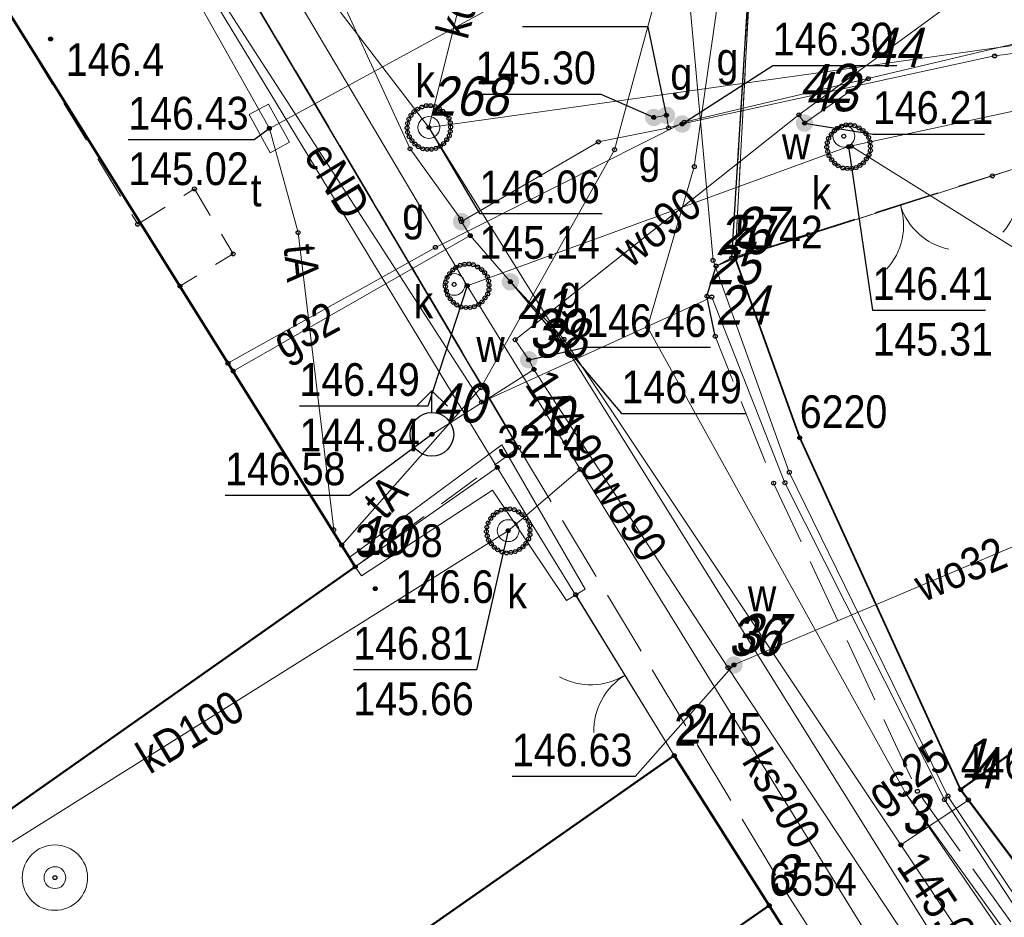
# Model space of a CAD drawing. Header units: metres. Extents: x 5551907 to 5556416, y 5709283 to 5712755.
# Tile 74 of 100: x 5554558 to 5554581, y 5710670 to 5710691. Entities that reach past the tile are written whole.
import ezdxf
from ezdxf.enums import TextEntityAlignment as Align

# ---------------------------------------------------------------- set-up
doc = ezdxf.new("R2010")
doc.units = ezdxf.units.M
for name, pattern in [('1.0_0.5', [1.5, 1, -0.5]), ('1.5_0.5', [2, 1.5, -0.5]), ('219-500', [0]), ('otob_500', [0]), ('otof_500', [0])]:
    doc.linetypes.add(name, pattern=pattern)
doc.layers.get('0').update_dxf_attribs({"color": 2, "lineweight": 5})
doc.styles.get("Standard").update_dxf_attribs({"font": 'Working1250', "width": 0.75})
doc.linetypes.add('902-500', pattern='A,3.75,0,[1,ksztalty.shx,S=0.5,R=0,X=0,Y=0],3.75', length=7.5)
doc.linetypes.add('otdn_500', pattern='A,5,0,[21,ksztalty.shx,S=0.5,R=0,X=0,Y=0]', length=5)

# ---------------------------------------------------------------- blocks, each defined once
blk = doc.blocks.new('PUNKTBUD')
at = {"color": 0}
blk.add_circle((0, 0), 0.045, dxfattribs=at)
blk = doc.blocks.new('203')
at = {"linetype": 'Continuous', "lineweight": 0}
h = blk.add_hatch(color=0, dxfattribs=at)
edge = h.paths.add_edge_path()
edge.add_arc((0, 0), 0.045, 0, 360)
blk = doc.blocks.new('OK02')
at = {"color": 0, "linetype": 'Continuous', "lineweight": 0}
for centre, start, end in [((-1.5, 0), 0, 60), ((1.5, 0), 120, 180)]:
    blk.add_arc(centre, 1.5, start, end, dxfattribs=at)
blk = doc.blocks.new('PW01')
at = {"linetype": 'Continuous', "lineweight": 13}
h = blk.add_hatch(color=0, dxfattribs=at)
edge = h.paths.add_edge_path()
edge.add_arc((0, 0), 0.045, 0, 360)
blk = doc.blocks.new('OK04')
at = {"color": 0, "linetype": 'Continuous', "lineweight": 0}
blk.add_arc((1.5, 0.001), 1.5, 120, 180, dxfattribs=at)
blk = doc.blocks.new('US22')
at = {"color": 0, "linetype": 'Continuous', "lineweight": 13}
blk.add_circle((0, 0), 0.25, dxfattribs=at)
blk = doc.blocks.new('US25')
at = {"linetype": 'Continuous', "lineweight": 0}
h = blk.add_hatch(color=0, dxfattribs=at)
edge = h.paths.add_edge_path()
edge.add_arc((0, 0), 0.2, 0, 360)
blk = doc.blocks.new('US13')
at = {"color": 0, "linetype": 'Continuous', "lineweight": 13}
for radius in [0.75, 0.25]:
    blk.add_circle((0, 0), radius, dxfattribs=at)
blk = doc.blocks.new('US20')
at = {"color": 0, "linetype": 'Continuous', "lineweight": 13}
for p, q in [((-0.5, -0.25), (-0.5, 0.25)), ((-0.5, 0.25), (0.5, 0.25)), ((0.5, -0.25), (0.5, 0.25)), ((-0.5, -0.25), (0.5, -0.25))]:
    blk.add_line(p, q, dxfattribs=at)
blk = doc.blocks.new('SUWH')
at = {"color": 0, "linetype": 'Continuous'}
for p in [(-0.354, 0.646), (0, 0.5), (0.354, 0.646)]:
    blk.add_line(p, (0, 1), dxfattribs=at)
blk.add_circle((0, 0), 0.5, dxfattribs=at)
blk = doc.blocks.new('PIKIETAW1891')
at = {"color": 0}
blk.add_circle((0, 0), 0.045, dxfattribs=at)

msp = doc.modelspace()

# ---------------------------------------------------------------- linework, layer by layer
at = {"layer": '218-kontur użytku gruntowego', "color": 3, "linetype": 'CONTINUOUS', "lineweight": 18, "flags": 128}
for points in [[(5554569.11, 5710680.39), (5554560.18, 5710695.12)], [(5554560.18, 5710695.12), (5554569.11, 5710680.39)], [(5554581.02, 5710687.26), (5554574.57, 5710685.19)], [(5554574.57, 5710685.19), (5554581.02, 5710687.26)], [(5554574.57, 5710685.19), (5554576.05, 5710681.07)], [(5554576.05, 5710681.07), (5554574.57, 5710685.19)], [(5554576.05, 5710681.07), (5554579.74, 5710673)], [(5554579.74, 5710673), (5554576.05, 5710681.07)], [(5554565.85, 5710678.11), (5554569.11, 5710680.39)], [(5554569.11, 5710680.39), (5554565.85, 5710678.11)], [(5554573.17, 5710673.78), (5554569.11, 5710680.39)], [(5554569.11, 5710680.39), (5554573.17, 5710673.78)], [(5554555.43, 5710670.79), (5554565.85, 5710678.11)], [(5554565.85, 5710678.11), (5554555.43, 5710670.79)], [(5554575.35, 5710670.34), (5554573.17, 5710673.78)], [(5554573.17, 5710673.78), (5554575.35, 5710670.34)], [(5554579.74, 5710673), (5554585.52, 5710665.29)], [(5554585.52, 5710665.29), (5554579.74, 5710673)], [(5554578.28, 5710665.69), (5554575.35, 5710670.34)], [(5554575.35, 5710670.34), (5554578.28, 5710665.69)]]:
    msp.add_lwpolyline(points, dxfattribs=at)
at = {"layer": '219-działka ewidencyjna', "color": 7, "linetype": '219-500', "lineweight": 18, "flags": 128}
for points in [[(5554560.18, 5710695.12), (5554569.11, 5710680.39)], [(5554574.89, 5710691.25), (5554574.57, 5710685.19)], [(5554581.02, 5710687.26), (5554574.57, 5710685.19)], [(5554574.57, 5710685.19), (5554576.05, 5710681.07)], [(5554576.05, 5710681.07), (5554579.74, 5710673)], [(5554569.11, 5710680.39), (5554565.85, 5710678.11)], [(5554569.11, 5710680.39), (5554573.17, 5710673.78)], [(5554565.85, 5710678.11), (5554555.43, 5710670.79)], [(5554573.17, 5710673.78), (5554575.35, 5710670.34)], [(5554579.74, 5710673), (5554585.52, 5710665.29)], [(5554575.35, 5710670.34), (5554568.12, 5710665.32)], [(5554575.35, 5710670.34), (5554578.28, 5710665.69)]]:
    msp.add_lwpolyline(points, dxfattribs=at)
at = {"layer": '312-budynek ewidencyjny', "color": 7, "linetype": 'CONTINUOUS', "lineweight": 50, "flags": 128}
for points in [[(5554557.8, 5710690.99), (5554565.85, 5710678.11)], [(5554565.85, 5710678.11), (5554556.24, 5710671.36)], [(5554579.74, 5710673), (5554586.97, 5710678.18)], [(5554565.7, 5710668.56), (5554573.17, 5710673.78)], [(5554573.17, 5710673.78), (5554575.35, 5710670.34)], [(5554585.52, 5710665.29), (5554579.74, 5710673)], [(5554575.35, 5710670.34), (5554567.96, 5710665.2)], [(5554567.96, 5710665.2), (5554575.35, 5710670.34)], [(5554575.35, 5710670.34), (5554576.58, 5710668.39)]]:
    msp.add_lwpolyline(points, dxfattribs=at)
at = {"layer": 'brama', "color": 7, "linetype": 'otob_500', "lineweight": 18, "flags": 128}
for points in [[(5554580.47, 5710687.08), (5554576.25, 5710685.73)], [(5554573.17, 5710673.78), (5554570.91, 5710677.47)]]:
    msp.add_lwpolyline(points, dxfattribs=at)
at = {"layer": 'chodnik', "color": 7, "linetype": '1.0_0.5', "lineweight": 18, "flags": 128}
msp.add_lwpolyline([(5554543.06, 5710683.29), (5554549.54, 5710687.57), (5554553.4, 5710690.24), (5554554.39, 5710690.94), (5554555.4, 5710689.41), (5554557.8, 5710690.99), (5554560.86, 5710685.97), (5554562.16, 5710686.78), (5554563.05, 5710685.29), (5554561.83, 5710684.55), (5554565.85, 5710678.11), (5554569.6, 5710680.85), (5554561.92, 5710693.81), (5554560.73, 5710695.29), (5554558.78, 5710696.84), (5554556.44, 5710697.5), (5554554.52, 5710697.03), (5554553.01, 5710696.3), (5554551.5, 5710695.18), (5554542.1, 5710686.33), (5554542.04, 5710684.38)], close=True, dxfattribs=at)
at = {"layer": 'furtka', "color": 7, "linetype": 'otof_500', "lineweight": 18, "flags": 128}
msp.add_lwpolyline([(5554581.02, 5710687.26), (5554580.47, 5710687.08)], dxfattribs=at)
at = {"layer": 'jezdnia', "color": 7, "linetype": '1.5_0.5', "lineweight": 18, "flags": 128}
for points in [[(5554518.33, 5710769.05), (5554532.95, 5710743.99), (5554536.22, 5710738.38), (5554552.05, 5710711.22), (5554560.73, 5710695.29), (5554561.92, 5710693.81), (5554569.6, 5710680.85), (5554575.73, 5710670.65), (5554603.83, 5710627.01), (5554609.82, 5710629.69), (5554596.71, 5710647.84), (5554578.75, 5710672.96), (5554575.45, 5710680.03), (5554574.11, 5710683.4), (5554573.92, 5710684.32), (5554574.13, 5710685.01), (5554574.57, 5710685.19), (5554574.89, 5710691.25), (5554574.9, 5710691.73), (5554573.99, 5710692.3), (5554571.83, 5710693.35), (5554570.46, 5710694.21), (5554569.64, 5710695.02), (5554566.41, 5710700.42), (5554565.96, 5710701.56), (5554565.65, 5710703.1), (5554557.03, 5710718.39), (5554556.01, 5710719.47), (5554552.43, 5710725.14), (5554548.9, 5710731.54), (5554542.14, 5710743.53), (5554541.8, 5710744.15), (5554539.98, 5710747.24), (5554537.84, 5710750.92), (5554526.91, 5710768.76), (5554523.93, 5710773.48)], [(5554574.9, 5710691.73), (5554574.49, 5710685.2), (5554581.02, 5710687.26), (5554584.12, 5710687.95), (5554588.03, 5710688.85), (5554591.59, 5710689.57), (5554597.32, 5710690.67), (5554602.82, 5710691.6), (5554606.84, 5710692.32), (5554619.9, 5710694.62), (5554633.25, 5710695.38), (5554642.9, 5710696.95), (5554654.64, 5710698.74), (5554664.55, 5710700.22), (5554649.01, 5710707.74), (5554649.17, 5710704.6), (5554648.49, 5710703.32), (5554647.71, 5710702.88), (5554644.63, 5710702), (5554624.99, 5710699.02), (5554616.99, 5710697.72), (5554610.71, 5710696.81), (5554598.18, 5710694.84), (5554582.56, 5710692.34), (5554574.89, 5710691.25)]]:
    msp.add_lwpolyline(points, close=True, dxfattribs=at)
at = {"layer": 'krawężnik', "color": 7, "linetype": 'CONTINUOUS', "lineweight": 25, "flags": 128}
for points in [[(5554569.6, 5710680.85), (5554561.92, 5710693.81), (5554560.73, 5710695.29), (5554558.78, 5710696.84), (5554556.44, 5710697.5), (5554554.52, 5710697.03), (5554553.01, 5710696.3), (5554551.5, 5710695.18), (5554542.1, 5710686.33)], [(5554574.11, 5710683.4), (5554573.92, 5710684.32), (5554574.13, 5710685.01), (5554574.49, 5710685.2), (5554574.9, 5710691.73)]]:
    msp.add_lwpolyline(points, dxfattribs=at)
at = {"layer": 'ogrodzenie trwałe', "color": 7, "linetype": '902-500', "lineweight": 35, "flags": 128}
msp.add_lwpolyline([(5554576.25, 5710685.73), (5554574.57, 5710685.19), (5554576.05, 5710681.07), (5554579.74, 5710673)], dxfattribs=at)
at = {"layer": 'przewód elektroenergetyczny podziemny', "color": 1, "linetype": 'CONTINUOUS', "lineweight": 18, "flags": 128}
msp.add_lwpolyline([(5554594.82, 5710652.52), (5554583.35, 5710666.71), (5554579.37, 5710672.77), (5554575.71, 5710680.04), (5554574.03, 5710684.3), (5554568.75, 5710681.89), (5554561.2, 5710693.57), (5554557.94, 5710691.6), (5554557.01, 5710690.47)], dxfattribs=at)
at = {"layer": 'przewód gazowy', "color": 40, "linetype": 'CONTINUOUS', "lineweight": 18, "flags": 128}
for points in [[(5554639.8, 5710698.68), (5554632.81, 5710697.59), (5554625.04, 5710696.74), (5554624.24, 5710696.82), (5554621.75, 5710697.22), (5554619.98, 5710696.9), (5554615.11, 5710695.52), (5554606, 5710693.8), (5554604.93, 5710693.69), (5554593.62, 5710691.81), (5554586.75, 5710690.62), (5554580.52, 5710689.83), (5554573.35, 5710688.27), (5554573.04, 5710688.18), (5554571.43, 5710687.86), (5554568.29, 5710686.03)], [(5554561.91, 5710697.57), (5554562.01, 5710697.46), (5554562.43, 5710696.7), (5554564.98, 5710692.34), (5554567.11, 5710687.7), (5554568.27, 5710686.09), (5554568.29, 5710686.03)], [(5554572.7, 5710688.42), (5554572.99, 5710688.47), (5554573.04, 5710688.18)], [(5554568.29, 5710686.03), (5554568.49, 5710685.71), (5554569.41, 5710684.65)], [(5554563.05, 5710682.6), (5554568.49, 5710685.71)], [(5554593.71, 5710648.91), (5554591.42, 5710652.38), (5554582.84, 5710665.02), (5554578.37, 5710671.73), (5554570.64, 5710683.33), (5554569.41, 5710684.65)], [(5554578.37, 5710671.73), (5554579.92, 5710672.76)]]:
    msp.add_lwpolyline(points, dxfattribs=at)
at = {"layer": 'przewód kanalizacyjny', "color": 34, "linetype": 'CONTINUOUS', "lineweight": 18, "flags": 128}
for points in [[(5554556.08, 5710705.11), (5554563.68, 5710693.24), (5554567.54, 5710688.19)], [(5554567.54, 5710688.19), (5554589.87, 5710691.33), (5554593.01, 5710691.84), (5554603.18, 5710693.5), (5554605.39, 5710693.9), (5554612.64, 5710695.04), (5554621.39, 5710696.47), (5554635.01, 5710698.49), (5554640.38, 5710699.48), (5554653.98, 5710701.55), (5554654.86, 5710701.73), (5554664.71, 5710703.46), (5554668.24, 5710703.85), (5554675.18, 5710699.24), (5554682.8, 5710693.93), (5554700.01, 5710681), (5554707.79, 5710674.54), (5554709.34, 5710673.27), (5554715.77, 5710668.46), (5554720.71, 5710665.84)], [(5554590.84, 5710649.16), (5554588.02, 5710653.97), (5554581.05, 5710664.07), (5554568.42, 5710684.56), (5554560.58, 5710697.79), (5554554.89, 5710701.21)], [(5554567.54, 5710688.19), (5554569.21, 5710694.89)], [(5554589.37, 5710690.37), (5554577.17, 5710687.75), (5554568.42, 5710684.56)], [(5554592.92, 5710648.92), (5554587.97, 5710655.85), (5554581.95, 5710665.09), (5554567.54, 5710688.19)], [(5554594.67, 5710676.87), (5554577.23, 5710687.76)], [(5554556.06, 5710670.6), (5554569.36, 5710678.94), (5554571.01, 5710680.35)]]:
    msp.add_lwpolyline(points, dxfattribs=at)
at = {"layer": 'przewód telekomunikacyjny podziemny', "color": 30, "linetype": 'CONTINUOUS', "lineweight": 18, "flags": 128}
for points in [[(5554528.93, 5710687.56), (5554532.94, 5710691.89), (5554545.17, 5710705.15), (5554549.63, 5710709.27), (5554551.65, 5710709.92), (5554563.88, 5710688.17)], [(5554563.88, 5710688.17), (5554573.32, 5710693.31)], [(5554573.32, 5710693.31), (5554571.8, 5710687.68), (5554568.73, 5710682.22), (5554565.54, 5710678.61)], [(5554573.32, 5710693.31), (5554574.06, 5710685.14), (5554575.81, 5710680.28), (5554579.45, 5710672.85), (5554583.27, 5710667.16), (5554595.75, 5710650.3)], [(5554574.4, 5710692.69), (5554573.63, 5710687.29), (5554572.56, 5710683.61), (5554578.48, 5710672.91), (5554593.95, 5710651.46), (5554607.27, 5710632.58)], [(5554563.88, 5710688.17), (5554564.54, 5710685.78), (5554565.36, 5710678.96)], [(5554622.85, 5710607.73), (5554610.07, 5710626.86), (5554578.48, 5710672.91)]]:
    msp.add_lwpolyline(points, dxfattribs=at)
at = {"layer": 'przewód wodociągowy', "color": 5, "linetype": 'CONTINUOUS', "lineweight": 18, "flags": 128}
for points in [[(5554654.31, 5710701.74), (5554639.37, 5710699.42), (5554622.1, 5710697.11), (5554605.42, 5710694.84), (5554589.84, 5710691.85), (5554589.45, 5710691.82), (5554581.36, 5710690.2), (5554577.62, 5710689.31), (5554573.4, 5710688.31)], [(5554569.95, 5710682.64), (5554569.83, 5710682.86), (5554569.52, 5710683.32), (5554576.03, 5710688.48), (5554579.81, 5710691.25)], [(5554576.16, 5710688.29), (5554577.62, 5710689.31)], [(5554576.03, 5710688.48), (5554576.16, 5710688.29)], [(5554573.4, 5710688.31), (5554567.69, 5710685.44), (5554562.93, 5710682.78)], [(5554569.95, 5710682.64), (5554567.61, 5710681.15)], [(5554618.59, 5710605.99), (5554615.26, 5710611.64), (5554606.72, 5710624.56), (5554600.13, 5710635.89), (5554593.04, 5710647.97), (5554590.98, 5710650.7), (5554574.4, 5710675.8), (5554569.95, 5710682.64)], [(5554574.4, 5710675.8), (5554574.54, 5710675.86), (5554582.92, 5710679.41), (5554585.01, 5710676.78)]]:
    msp.add_lwpolyline(points, dxfattribs=at)
at = {"layer": 'rzedna-Atr2', "color": 7, "flags": 128}
for points in [[(5554572.99, 5710688.47), (5554572.57, 5710690.5), (5554569.69, 5710690.5)], [(5554573.35, 5710688.27), (5554575.43, 5710689.61), (5554578.278, 5710689.61)], [(5554572.7, 5710688.42), (5554571.49, 5710688.95), (5554568.61, 5710688.95)], [(5554563.88, 5710688.17), (5554563.53, 5710687.91), (5554560.644, 5710687.91)], [(5554567.54, 5710688.19), (5554568.7, 5710686.22), (5554571.517, 5710686.22)], [(5554576.16, 5710688.29), (5554577.73, 5710688.04), (5554580.291, 5710688.04)], [(5554577.17, 5710687.75), (5554577.72, 5710684), (5554580.313, 5710684)], [(5554568.42, 5710684.56), (5554567.52, 5710681.8), (5554564.571, 5710681.8)], [(5554569.41, 5710684.65), (5554571.96, 5710681.63), (5554574.814, 5710681.63)], [(5554569.83, 5710682.86), (5554571.15, 5710683.15), (5554574.004, 5710683.15)], [(5554567.61, 5710681.15), (5554565.72, 5710679.75), (5554562.866, 5710679.75)], [(5554569.36, 5710678.94), (5554568.63, 5710675.75), (5554565.808, 5710675.75)], [(5554574.54, 5710675.86), (5554572.27, 5710673.3), (5554569.448, 5710673.3)]]:
    msp.add_lwpolyline(points, dxfattribs=at)
at = {"layer": 'studnia kanalizacyjna', "color": 34, "linetype": 'CONTINUOUS', "lineweight": 18, "flags": 128}
for points in [[(5554567.78, 5710688.62), (5554567.86, 5710688.56), (5554567.93, 5710688.49), (5554568, 5710688.4), (5554568.03, 5710688.3), (5554568.04, 5710688.2), (5554568.03, 5710688.1), (5554568.01, 5710688), (5554567.95, 5710687.91), (5554567.88, 5710687.82), (5554567.8, 5710687.76), (5554567.7, 5710687.71), (5554567.6, 5710687.69), (5554567.5, 5710687.69), (5554567.4, 5710687.7), (5554567.3, 5710687.75), (5554567.22, 5710687.81), (5554567.15, 5710687.89), (5554567.09, 5710687.98), (5554567.05, 5710688.08), (5554567.04, 5710688.18), (5554567.05, 5710688.28), (5554567.08, 5710688.38), (5554567.13, 5710688.47), (5554567.2, 5710688.55), (5554567.28, 5710688.61), (5554567.38, 5710688.66), (5554567.48, 5710688.69), (5554567.58, 5710688.69), (5554567.68, 5710688.67)], [(5554577.43, 5710687.32), (5554577.34, 5710687.27), (5554577.24, 5710687.25), (5554577.14, 5710687.25), (5554577.04, 5710687.26), (5554576.93, 5710687.31), (5554576.85, 5710687.37), (5554576.78, 5710687.45), (5554576.72, 5710687.54), (5554576.69, 5710687.64), (5554576.67, 5710687.74), (5554576.68, 5710687.84), (5554576.71, 5710687.94), (5554576.77, 5710688.03), (5554576.84, 5710688.11), (5554576.91, 5710688.17), (5554577.01, 5710688.22), (5554577.11, 5710688.25), (5554577.21, 5710688.25), (5554577.31, 5710688.23), (5554577.41, 5710688.18), (5554577.5, 5710688.12), (5554577.57, 5710688.05), (5554577.63, 5710687.96), (5554577.66, 5710687.86), (5554577.67, 5710687.76), (5554577.67, 5710687.66), (5554577.64, 5710687.56), (5554577.58, 5710687.47), (5554577.51, 5710687.38)], [(5554568.92, 5710684.57), (5554568.92, 5710684.47), (5554568.89, 5710684.37), (5554568.83, 5710684.28), (5554568.76, 5710684.19), (5554568.68, 5710684.13), (5554568.58, 5710684.08), (5554568.49, 5710684.06), (5554568.39, 5710684.06), (5554568.28, 5710684.07), (5554568.18, 5710684.12), (5554568.1, 5710684.18), (5554568.03, 5710684.26), (5554567.97, 5710684.35), (5554567.94, 5710684.44), (5554567.92, 5710684.54), (5554567.93, 5710684.64), (5554567.96, 5710684.75), (5554568.02, 5710684.84), (5554568.09, 5710684.92), (5554568.16, 5710684.98), (5554568.26, 5710685.03), (5554568.36, 5710685.05), (5554568.46, 5710685.06), (5554568.56, 5710685.04), (5554568.66, 5710684.99), (5554568.75, 5710684.93), (5554568.82, 5710684.86), (5554568.88, 5710684.77), (5554568.91, 5710684.67)], [(5554569.86, 5710678.95), (5554569.86, 5710678.85), (5554569.83, 5710678.75), (5554569.77, 5710678.65), (5554569.7, 5710678.57), (5554569.62, 5710678.51), (5554569.52, 5710678.46), (5554569.42, 5710678.44), (5554569.32, 5710678.43), (5554569.22, 5710678.45), (5554569.12, 5710678.5), (5554569.04, 5710678.56), (5554568.97, 5710678.64), (5554568.91, 5710678.72), (5554568.88, 5710678.82), (5554568.86, 5710678.92), (5554568.87, 5710679.02), (5554568.9, 5710679.12), (5554568.96, 5710679.22), (5554569.02, 5710679.3), (5554569.1, 5710679.36), (5554569.2, 5710679.41), (5554569.3, 5710679.43), (5554569.4, 5710679.44), (5554569.5, 5710679.42), (5554569.6, 5710679.37), (5554569.68, 5710679.31), (5554569.76, 5710679.23), (5554569.82, 5710679.15), (5554569.85, 5710679.05)]]:
    msp.add_lwpolyline(points, close=True, dxfattribs=at)
at = {"layer": 'ściana oporowa (linia)', "color": 0, "lineweight": 18}
for p, q in [((5554565.707, 5710678.315), (5554569.217, 5710680.909)), ((5554569.217, 5710680.909), (5554571.123, 5710677.601)), ((5554565.707, 5710678.315), (5554565.85, 5710678.11)), ((5554571.123, 5710677.601), (5554570.91, 5710677.47))]:
    msp.add_line(p, q, dxfattribs=at)
at = {"layer": 'ściana oporowa (linia)', "color": 0, "linetype": 'otdn_500', "lineweight": 18}
for p, q in [((5554565.993, 5710677.905), (5554569.003, 5710679.871)), ((5554569.003, 5710679.871), (5554570.697, 5710677.339)), ((5554565.993, 5710677.905), (5554565.85, 5710678.11)), ((5554570.697, 5710677.339), (5554570.91, 5710677.47))]:
    msp.add_line(p, q, dxfattribs=at)

# ---------------------------------------------------------------- block references
at = {"layer": '203-punkt graniczny', "color": 7, "linetype": 'CONTINUOUS', "lineweight": 18}
for p in [(5554574.57, 5710685.19), (5554576.05, 5710681.07), (5554569.11, 5710680.39), (5554565.85, 5710678.11), (5554573.17, 5710673.78), (5554579.74, 5710673), (5554575.35, 5710670.34)]:
    msp.add_blockref('203', p, dxfattribs=at)
at = {"layer": 'brama', "color": 7, "linetype": 'CONTINUOUS', "lineweight": 18}
for p, rotation in [((5554578.36, 5710686.405), 197.74), ((5554572.04, 5710675.625), 121.486)]:
    msp.add_blockref('OK02', p, dxfattribs=dict(at, rotation=rotation))
at = {"layer": 'furtka', "color": 7, "linetype": 'CONTINUOUS', "lineweight": 18, "rotation": 198.122}
msp.add_blockref('OK04', (5554581.02, 5710687.26), dxfattribs=at)
at = {"layer": 'hydrant', "color": 5, "linetype": 'CONTINUOUS', "lineweight": 18}
msp.add_blockref('SUWH', (5554567.61, 5710681.15), dxfattribs=at)
at = {"layer": 'pikieta naturalna', "color": 7, "linetype": 'CONTINUOUS', "lineweight": 13}
for p in [(5554558.86, 5710690.22), (5554566.31, 5710677.61)]:
    msp.add_blockref('PW01', p, dxfattribs=at)
at = {"layer": 'Punkt budynku', "color": 5, "linetype": 'CONTINUOUS', "lineweight": 18}
for p in [(5554565.85, 5710678.11), (5554573.17, 5710673.78), (5554579.74, 5710673), (5554575.35, 5710670.34)]:
    msp.add_blockref('PUNKTBUD', p, dxfattribs=at)
at = {"layer": 'Punkt roboczy BDOT GESUT K1', "color": 6, "linetype": 'CONTINUOUS', "lineweight": 18}
for p in [(5554558.86, 5710690.22), (5554580.52, 5710689.83), (5554577.62, 5710689.31), (5554577.62, 5710689.31), (5554567.28, 5710688.61), (5554567.38, 5710688.66), (5554567.48, 5710688.69), (5554567.58, 5710688.69), (5554567.68, 5710688.67), (5554567.78, 5710688.62), (5554567.86, 5710688.56), (5554567.08, 5710688.38), (5554567.13, 5710688.47), (5554567.2, 5710688.55), (5554567.93, 5710688.49), (5554568, 5710688.4), (5554572.7, 5710688.42), (5554572.7, 5710688.42), (5554572.99, 5710688.47), (5554572.99, 5710688.47), (5554576.03, 5710688.48), (5554576.03, 5710688.48), (5554563.88, 5710688.17), (5554563.88, 5710688.17), (5554563.88, 5710688.17), (5554563.88, 5710688.17), (5554567.04, 5710688.18), (5554567.05, 5710688.28), (5554567.54, 5710688.19), (5554567.54, 5710688.19), (5554567.54, 5710688.19), (5554567.54, 5710688.19), (5554567.54, 5710688.19), (5554568.03, 5710688.3), (5554568.04, 5710688.2), (5554573.04, 5710688.18), (5554573.04, 5710688.18), (5554573.35, 5710688.27), (5554573.35, 5710688.27), (5554573.4, 5710688.31), (5554573.4, 5710688.31), (5554576.16, 5710688.29), (5554576.16, 5710688.29), (5554576.16, 5710688.29), (5554576.16, 5710688.29), (5554576.84, 5710688.11), (5554576.91, 5710688.17), (5554577.01, 5710688.22), (5554577.11, 5710688.25), (5554577.21, 5710688.25), (5554577.31, 5710688.23), (5554577.41, 5710688.18), (5554577.5, 5710688.12), (5554567.05, 5710688.08), (5554567.09, 5710687.98), (5554567.15, 5710687.89), (5554567.95, 5710687.91), (5554568.01, 5710688), (5554568.03, 5710688.1), (5554576.71, 5710687.94), (5554576.77, 5710688.03), (5554577.06, 5710687.99), (5554577.57, 5710688.05), (5554577.63, 5710687.96), (5554567.11, 5710687.7), (5554567.22, 5710687.81), (5554567.3, 5710687.75), (5554567.4, 5710687.7), (5554567.5, 5710687.69), (5554567.6, 5710687.69), (5554567.7, 5710687.71), (5554567.8, 5710687.76), (5554567.88, 5710687.82), (5554571.43, 5710687.86), (5554571.8, 5710687.68), (5554576.67, 5710687.74), (5554576.68, 5710687.84), (5554577.17, 5710687.75), (5554577.23, 5710687.76), (5554577.66, 5710687.86), (5554577.67, 5710687.76), (5554577.67, 5710687.66), (5554576.69, 5710687.64), (5554576.72, 5710687.54), (5554576.78, 5710687.45), (5554577.58, 5710687.47), (5554577.64, 5710687.56), (5554573.63, 5710687.29), (5554576.85, 5710687.37), (5554576.93, 5710687.31), (5554577.04, 5710687.26), (5554577.14, 5710687.25), (5554577.24, 5710687.25), (5554577.34, 5710687.27), (5554577.43, 5710687.32), (5554577.51, 5710687.38), (5554580.47, 5710687.08), (5554580.47, 5710687.08), (5554562.16, 5710686.78), (5554568.27, 5710686.09), (5554560.86, 5710685.97), (5554568.29, 5710686.03), (5554568.29, 5710686.03), (5554568.29, 5710686.03), (5554568.29, 5710686.03), (5554564.54, 5710685.78), (5554568.49, 5710685.71), (5554568.49, 5710685.71), (5554568.49, 5710685.71), (5554576.25, 5710685.73), (5554576.25, 5710685.73), (5554567.69, 5710685.44), (5554563.05, 5710685.29), (5554574.49, 5710685.2), (5554574.49, 5710685.2), (5554574.57, 5710685.19), (5554574.57, 5710685.19), (5554568.16, 5710684.98), (5554568.26, 5710685.03), (5554568.36, 5710685.05), (5554568.46, 5710685.06), (5554568.56, 5710685.04), (5554568.66, 5710684.99), (5554574.06, 5710685.14), (5554574.13, 5710685.01), (5554574.13, 5710685.01), (5554567.96, 5710684.75), (5554568.02, 5710684.84), (5554568.09, 5710684.92), (5554568.75, 5710684.93), (5554568.82, 5710684.86), (5554568.88, 5710684.77), (5554561.83, 5710684.55), (5554567.92, 5710684.54), (5554567.93, 5710684.64), (5554568.12, 5710684.59), (5554568.42, 5710684.56), (5554568.42, 5710684.56), (5554568.91, 5710684.67), (5554568.92, 5710684.57), (5554569.41, 5710684.65), (5554569.41, 5710684.65), (5554569.41, 5710684.65), (5554567.94, 5710684.44), (5554567.97, 5710684.35), (5554568.83, 5710684.28), (5554568.89, 5710684.37), (5554568.92, 5710684.47), (5554573.92, 5710684.32), (5554573.92, 5710684.32), (5554574.03, 5710684.3), (5554568.03, 5710684.26), (5554568.1, 5710684.18), (5554568.18, 5710684.12), (5554568.28, 5710684.07), (5554568.39, 5710684.06), (5554568.49, 5710684.06), (5554568.58, 5710684.08), (5554568.68, 5710684.13), (5554568.76, 5710684.19), (5554572.56, 5710683.61), (5554574.11, 5710683.4), (5554574.11, 5710683.4), (5554569.52, 5710683.32), (5554570.64, 5710683.33), (5554562.93, 5710682.78), (5554569.83, 5710682.86), (5554569.83, 5710682.86), (5554569.83, 5710682.86), (5554563.05, 5710682.6), (5554563.05, 5710682.6), (5554569.95, 5710682.64), (5554569.95, 5710682.64), (5554569.95, 5710682.64), (5554569.95, 5710682.64), (5554568.73, 5710682.22), (5554568.75, 5710681.89), (5554567.61, 5710681.15), (5554567.61, 5710681.15), (5554567.61, 5710681.15), (5554576.05, 5710681.07), (5554569.6, 5710680.85), (5554569.6, 5710680.85), (5554569.6, 5710680.85), (5554569.11, 5710680.39), (5554571.01, 5710680.35), (5554575.81, 5710680.28), (5554575.45, 5710680.03), (5554575.71, 5710680.04), (5554569.02, 5710679.3), (5554569.1, 5710679.36), (5554569.2, 5710679.41), (5554569.3, 5710679.43), (5554569.4, 5710679.44), (5554569.5, 5710679.42), (5554569.6, 5710679.37), (5554569.68, 5710679.31), (5554568.9, 5710679.12), (5554568.96, 5710679.22), (5554569.76, 5710679.23), (5554569.82, 5710679.15), (5554565.36, 5710678.96), (5554568.86, 5710678.92), (5554568.87, 5710679.02), (5554569.36, 5710678.94), (5554569.36, 5710678.94), (5554569.85, 5710679.05), (5554569.86, 5710678.95), (5554569.86, 5710678.85), (5554568.88, 5710678.82), (5554568.91, 5710678.72), (5554568.97, 5710678.64), (5554569.77, 5710678.65), (5554569.83, 5710678.75), (5554565.54, 5710678.61), (5554569.04, 5710678.56), (5554569.12, 5710678.5), (5554569.22, 5710678.45), (5554569.32, 5710678.43), (5554569.42, 5710678.44), (5554569.52, 5710678.46), (5554569.62, 5710678.51), (5554569.7, 5710678.57), (5554565.85, 5710678.11), (5554565.85, 5710678.11), (5554566.31, 5710677.61), (5554570.91, 5710677.47), (5554570.91, 5710677.47), (5554574.4, 5710675.8), (5554574.4, 5710675.8), (5554574.54, 5710675.86), (5554574.54, 5710675.86), (5554574.54, 5710675.86), (5554573.17, 5710673.78), (5554579.74, 5710673), (5554578.48, 5710672.91), (5554578.48, 5710672.91), (5554578.75, 5710672.96), (5554579.37, 5710672.77), (5554579.45, 5710672.85), (5554579.92, 5710672.76), (5554578.37, 5710671.73), (5554578.37, 5710671.73), (5554578.37, 5710671.73), (5554558.96, 5710670.98), (5554575.73, 5710670.65)]:
    msp.add_blockref('PIKIETAW1891', p, dxfattribs=at)
at = {"layer": 'rzedna', "color": 40, "linetype": 'CONTINUOUS', "lineweight": 18}
for p in [(5554572.7, 5710688.42), (5554572.99, 5710688.47), (5554573.35, 5710688.27), (5554568.49, 5710685.71), (5554569.41, 5710684.65), (5554563.05, 5710682.6), (5554578.37, 5710671.73)]:
    msp.add_blockref('PW01', p, dxfattribs=at)
at = {"layer": 'rzedna', "color": 30, "linetype": 'CONTINUOUS', "lineweight": 18, "rotation": 298.886}
msp.add_blockref('PW01', (5554563.88, 5710688.17), dxfattribs=at)
at = {"layer": 'rzedna', "color": 34, "linetype": 'CONTINUOUS', "lineweight": 18}
for p in [(5554567.54, 5710688.19), (5554577.17, 5710687.75), (5554568.42, 5710684.56), (5554569.36, 5710678.94)]:
    msp.add_blockref('PW01', p, dxfattribs=at)
at = {"layer": 'rzedna', "color": 5, "linetype": 'CONTINUOUS', "lineweight": 18}
for p in [(5554576.16, 5710688.29), (5554569.83, 5710682.86), (5554569.95, 5710682.64), (5554567.61, 5710681.15), (5554574.54, 5710675.86)]:
    msp.add_blockref('PW01', p, dxfattribs=at)
at = {"layer": 'studnia zwykła', "color": 5, "linetype": 'CONTINUOUS', "lineweight": 18}
msp.add_blockref('US13', (5554558.96, 5710670.98), dxfattribs=at)
at = {"layer": 'szafa telekomunikacyjna lub kontener', "color": 30, "linetype": 'CONTINUOUS', "lineweight": 18, "rotation": 298.886}
msp.add_blockref('US20', (5554563.88, 5710688.17), dxfattribs=at)
at = {"layer": 'właz do komory lub kanału - okrągły', "color": 7, "linetype": 'CONTINUOUS', "lineweight": 18, "rotation": 74.716}
msp.add_blockref('US22', (5554567.54, 5710688.19), dxfattribs=at)
at = {"layer": 'właz do komory lub kanału - okrągły', "color": 7, "linetype": 'CONTINUOUS', "lineweight": 18}
for p in [(5554577.06, 5710687.99), (5554568.12, 5710684.59), (5554569.36, 5710678.94)]:
    msp.add_blockref('US22', p, dxfattribs=at)
at = {"layer": 'zasuwa lub zawór', "color": 40, "linetype": 'CONTINUOUS', "lineweight": 18}
for p in [(5554572.7, 5710688.42), (5554572.99, 5710688.47), (5554573.35, 5710688.27), (5554568.29, 5710686.03), (5554569.41, 5710684.65)]:
    msp.add_blockref('US25', p, dxfattribs=at)
at = {"layer": 'zasuwa lub zawór', "color": 5, "linetype": 'CONTINUOUS', "lineweight": 18}
for p in [(5554576.16, 5710688.29), (5554569.83, 5710682.86), (5554574.54, 5710675.86)]:
    msp.add_blockref('US25', p, dxfattribs=at)

# ---------------------------------------------------------------- texts
at = {"layer": '203-punkt graniczny-Atr103', "color": 7, "width": 0.9}
for s, p in [('5742', (5554574.57, 5710685.19)), ('5742', (5554574.57, 5710685.19)), ('6220', (5554576.05, 5710681.07)), ('6220', (5554576.05, 5710681.07)), ('3214', (5554569.11, 5710680.39)), ('3214', (5554569.11, 5710680.39)), ('3808', (5554565.85, 5710678.11)), ('3808', (5554565.85, 5710678.11)), ('2445', (5554573.17, 5710673.78)), ('2445', (5554573.17, 5710673.78)), ('4469', (5554579.74, 5710673)), ('4469', (5554579.74, 5710673)), ('6554', (5554575.35, 5710670.34)), ('6554', (5554575.35, 5710670.34))]:
    msp.add_text(s, height=0.75, dxfattribs=at).set_placement(p, align=Align.BOTTOM_LEFT)
at = {"layer": 'pikieta naturalna-Atr2', "color": 7, "width": 0.9}
for s, p in [('146.4', (5554559.21, 5710689.37)), ('146.6', (5554566.77, 5710677.28))]:
    msp.add_text(s, height=0.75, dxfattribs=at).set_placement(p)
at = {"layer": 'przewód elektroenergetyczny podziemny-Atr1', "color": 1, "width": 0.9}
msp.add_text('eND', height=0.75, rotation=301.529, dxfattribs=at).set_placement((5554564.97, 5710687.75), align=Align.MIDDLE_LEFT)
at = {"layer": 'przewód gazowy-Atr1', "color": 40, "width": 0.9}
msp.add_text('g32', height=0.75, rotation=28.399, dxfattribs=at).set_placement((5554564.05, 5710683.18), align=Align.MIDDLE_LEFT)
msp.add_text('gs25', height=0.75, rotation=33.959, dxfattribs=at).set_placement((5554577.93, 5710672.48))
at = {"layer": 'przewód kanalizacyjny-Atr1', "color": 34, "width": 0.9}
for s, rotation, p in [('kd160', 74.716, (5554568.06, 5710690.28)), ('kD100', 30.763, (5554560.94, 5710673.66)), ('ks200', 300.326, (5554575.03, 5710673.84))]:
    msp.add_text(s, height=0.75, rotation=rotation, dxfattribs=at).set_placement(p, align=Align.MIDDLE_LEFT)
at = {"layer": 'przewód telekomunikacyjny podziemny-Atr1', "color": 30, "width": 0.9}
for rotation, p in [(275.519, (5554564.58, 5710685.51)), (47.255, (5554566.25, 5710679.41))]:
    msp.add_text('tA', height=0.75, rotation=rotation, dxfattribs=at).set_placement(p, align=Align.MIDDLE_LEFT)
at = {"layer": 'przewód wodociągowy-Atr1', "color": 5, "width": 0.9}
for s, rotation, p in [('wo90', 38.401, (5554571.94, 5710685.24)), ('wo90', 303.047, (5554571.56, 5710680.17)), ('wo32', 22.958, (5554578.74, 5710677.64))]:
    msp.add_text(s, height=0.75, rotation=rotation, dxfattribs=at).set_placement(p, align=Align.MIDDLE_LEFT)
at = {"layer": 'Punkt budynku-Atr104', "color": 5, "oblique": 15, "width": 0.9}
for s, p in [('10', (5554565.85, 5710678.11)), ('2', (5554573.17, 5710673.78)), ('1', (5554579.74, 5710673)), ('3', (5554575.35, 5710670.34))]:
    msp.add_text(s, height=0.9, dxfattribs=at).set_placement(p, align=Align.BOTTOM_LEFT)
at = {"layer": 'Punkt roboczy BDOT GESUT K1-Atr103', "color": 6, "oblique": 15, "width": 0.9}
for s, p in [('44', (5554577.62, 5710689.31)), ('44', (5554577.62, 5710689.31)), ('42', (5554576.03, 5710688.48)), ('42', (5554576.03, 5710688.48)), ('268', (5554567.54, 5710688.19)), ('268', (5554567.54, 5710688.19)), ('43', (5554576.16, 5710688.29)), ('43', (5554576.16, 5710688.29)), ('43', (5554576.16, 5710688.29)), ('43', (5554576.16, 5710688.29)), ('27', (5554574.49, 5710685.2)), ('26', (5554574.13, 5710685.01)), ('25', (5554573.92, 5710684.32)), ('24', (5554574.11, 5710683.4)), ('41', (5554569.52, 5710683.32)), ('39', (5554569.83, 5710682.86)), ('39', (5554569.83, 5710682.86)), ('39', (5554569.83, 5710682.86)), ('38', (5554569.95, 5710682.64)), ('38', (5554569.95, 5710682.64)), ('38', (5554569.95, 5710682.64)), ('38', (5554569.95, 5710682.64)), ('40', (5554567.61, 5710681.15)), ('40', (5554567.61, 5710681.15)), ('40', (5554567.61, 5710681.15)), ('20', (5554569.6, 5710680.85)), ('36', (5554574.4, 5710675.8)), ('36', (5554574.4, 5710675.8)), ('37', (5554574.54, 5710675.86)), ('37', (5554574.54, 5710675.86)), ('37', (5554574.54, 5710675.86)), ('4', (5554579.92, 5710672.76)), ('3', (5554578.37, 5710671.73)), ('3', (5554578.37, 5710671.73)), ('3', (5554578.37, 5710671.73))]:
    msp.add_text(s, height=0.9, dxfattribs=at).set_placement(p, align=Align.BOTTOM_LEFT)
at = {"layer": 'rzedna-Atr2', "color": 40, "width": 0.9}
for s, p in [('146.30', (5554575.43, 5710689.618)), ('145.30', (5554568.61, 5710688.958)), ('146.49', (5554571.96, 5710681.638))]:
    msp.add_text(s, height=0.75, dxfattribs=at).set_placement(p, align=Align.BOTTOM_LEFT)
at = {"layer": 'rzedna-Atr2', "color": 30, "width": 0.9}
msp.add_text('146.43', height=0.75, dxfattribs=at).set_placement((5554560.644, 5710687.918), align=Align.BOTTOM_LEFT)
at = {"layer": 'rzedna-Atr2', "color": 5, "width": 0.9}
for s, p in [('146.21', (5554577.73, 5710688.048)), ('146.46', (5554571.15, 5710683.158)), ('146.58', (5554562.866, 5710679.758)), ('146.63', (5554569.448, 5710673.308))]:
    msp.add_text(s, height=0.75, dxfattribs=at).set_placement(p, align=Align.BOTTOM_LEFT)
at = {"layer": 'rzedna-Atr2', "color": 34, "width": 0.9}
for s, p in [('146.06', (5554568.7, 5710686.228)), ('146.41', (5554577.72, 5710684.008)), ('146.49', (5554564.571, 5710681.808)), ('146.81', (5554565.808, 5710675.758))]:
    msp.add_text(s, height=0.75, dxfattribs=at).set_placement(p, align=Align.BOTTOM_LEFT)
at = {"layer": 'rzedna-Atr2', "color": 5, "width": 0.9}
msp.add_text('144.90', height=0.75, rotation=303.047, dxfattribs=at).set_placement((5554570.04, 5710682.51), align=Align.MIDDLE_LEFT)
at = {"layer": 'rzedna-Atr2', "color": 40, "width": 0.9}
msp.add_text('145.69', height=0.75, rotation=303.67, dxfattribs=at).set_placement((5554578.56, 5710671.45), align=Align.MIDDLE_LEFT)
at = {"layer": 'rzedna-Atr3', "color": 30, "width": 0.9}
msp.add_text('145.02', height=0.75, dxfattribs=at).set_placement((5554560.644, 5710686.643), align=Align.BOTTOM_LEFT)
at = {"layer": 'rzedna-Atr3', "color": 34, "width": 0.9}
for s, p in [('145.14', (5554568.7, 5710684.952)), ('145.31', (5554577.72, 5710682.732)), ('144.84', (5554564.571, 5710680.532)), ('145.66', (5554565.808, 5710674.482))]:
    msp.add_text(s, height=0.75, dxfattribs=at).set_placement(p, align=Align.BOTTOM_LEFT)
at = {"layer": 'szafa telekomunikacyjna lub kontener-Atr17', "color": 30, "width": 0.9}
msp.add_text('t', height=0.75, dxfattribs=at).set_placement((5554563.45, 5710686.38))
at = {"layer": 'właz do komory lub kanału - okrągły-Atr17', "color": 7, "width": 0.9}
for p in [(5554567.23, 5710688.88), (5554576.32, 5710686.31), (5554567.19, 5710683.81), (5554569.34, 5710677.16)]:
    msp.add_text('k', height=0.75, dxfattribs=at).set_placement(p)
at = {"layer": 'zasuwa lub zawór-Atr17', "color": 40, "width": 0.9}
for p in [(5554574.14, 5710689.39), (5554573.08, 5710689.05), (5554572.35, 5710687.16), (5554566.93, 5710685.84), (5554570.53, 5710684.05)]:
    msp.add_text('g', height=0.75, dxfattribs=at).set_placement(p)
at = {"layer": 'zasuwa lub zawór-Atr17', "color": 5, "width": 0.9}
for p in [(5554575.64, 5710687.46), (5554568.63, 5710682.81), (5554574.86, 5710677.09)]:
    msp.add_text('w', height=0.75, dxfattribs=at).set_placement(p)

doc.saveas('drawing.dxf')
